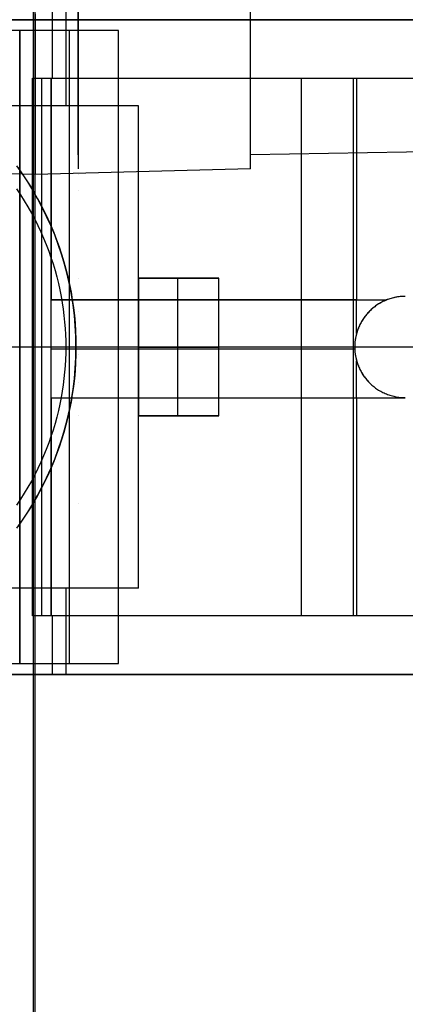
# Model space of a CAD drawing. Header units: millimetres. Extents: x -15 to 7, y 1 to 148.
# Tile 208 of 256: x -0.34 to 1.9, y 57.02 to 62.74. Entities that reach past the tile are written whole.
import ezdxf

# ---------------------------------------------------------------- set-up
doc = ezdxf.new("R2010")
doc.units = ezdxf.units.MM
doc.header["$MEASUREMENT"] = 0
doc.layers.add('Default', color=7, linetype='Continuous', true_color=0x000000)
doc.layers.add('Layer 01', color=7, linetype='Continuous', true_color=0x000000)

msp = doc.modelspace()

# ---------------------------------------------------------------- linework, layer by layer
at = {"layer": 'Default', "color": 7, "true_color": 0xffffff}
for points in [[(1.0003, 61.875), (1.0003, 108.8312)], [(-0.2497, 61.8423), (-0.2497, 97.6608)], [(1.0003, 61.875), (1.0003, 63.0815)], [(4.8503, 62.0219), (1.0003, 61.9547)], [(-0.2497, 61.8423), (-1.4997, 61.875)], [(1.0003, 61.875), (-0.2497, 61.8423)]]:
    msp.add_lwpolyline(points, dxfattribs=at)
at = {"layer": 'Default', "color": 254, "true_color": 0xcad1ee}
for points in [[(-0.2588, 8.6531), (-0.2588, 103.5282)], [(-0.2588, 9.9443), (-0.2588, 102.237)]]:
    msp.add_lwpolyline(points, dxfattribs=at)
at = {"layer": 'Default', "color": 171, "true_color": 0x8080ff}
for points in [[(-0.2497, 5.4828), (-0.2497, 70.4573)], [(-0.2497, 5.57), (-0.2497, 70.2391)]]:
    msp.add_lwpolyline(points, dxfattribs=at)
at = {"layer": 'Default', "color": 7, "true_color": 0xffffff, "extrusion": (1, -4.16797e-17, 4.62617e-19)}
msp.add_lwpolyline([(67.3419, -86.4635), (67.2223, -86.4648), (67.1017, -86.4689), (66.9802, -86.4757), (66.8578, -86.4853), (66.7346, -86.4979), (66.6108, -86.5133), (66.4864, -86.5319), (66.3616, -86.5535), (66.2363, -86.5782), (66.1109, -86.6061), (65.9852, -86.6371), (65.8595, -86.6715), (65.7339, -86.7091), (65.6085, -86.75), (65.4835, -86.7942), (65.3589, -86.8418), (65.2348, -86.8927), (65.1115, -86.9469), (64.989, -87.0045), (64.8675, -87.0654), (64.7471, -87.1296), (64.628, -87.197), (64.5102, -87.2677), (64.3939, -87.3417), (64.2793, -87.4187), (64.1664, -87.4989), (64.0553, -87.5821), (63.9463, -87.6684), (63.8394, -87.7575), (63.7347, -87.8494), (63.6324, -87.9441), (63.5325, -88.0414), (63.4352, -88.1413), (63.3405, -88.2436), (63.2486, -88.3483), (63.1595, -88.4552), (63.0733, -88.5642), (62.9901, -88.6752), (62.9099, -88.7881), (62.8328, -88.9028), (62.7589, -89.0191), (62.6882, -89.1369), (62.6207, -89.256), (62.5565, -89.3764), (62.4956, -89.4979), (62.438, -89.6204), (62.3838, -89.7437), (62.3329, -89.8677), (62.2853, -89.9923), (62.2411, -90.1174), (62.2002, -90.2428), (62.1626, -90.3684), (62.1283, -90.4941), (62.0972, -90.6197), (62.0693, -90.7452), (62.0446, -90.8705), (62.023, -90.9953), (62.0045, -91.1197), (61.989, -91.2435), (61.9764, -91.3667), (61.9668, -91.489), (61.96, -91.6106), (61.956, -91.7311), (61.9547, -91.8507), (61.956, -91.9703), (61.96, -92.0909), (61.9668, -92.2124), (61.9764, -92.3348), (61.989, -92.4579), (62.0045, -92.5817), (62.023, -92.7061), (62.0446, -92.831), (62.0693, -92.9562), (62.0972, -93.0817), (62.1283, -93.2074), (62.1626, -93.3331), (62.2002, -93.4587), (62.2411, -93.584), (62.2853, -93.7091), (62.3329, -93.8337), (62.3838, -93.9578), (62.438, -94.0811), (62.4956, -94.2035), (62.5565, -94.325), (62.6207, -94.4454), (62.6882, -94.5646), (62.7589, -94.6824), (62.8328, -94.7987), (62.9099, -94.9133), (62.9901, -95.0262), (63.0733, -95.1372), (63.1595, -95.2463), (63.2486, -95.3532), (63.3405, -95.4578), (63.4352, -95.5602), (63.5325, -95.6601), (63.6324, -95.7574), (63.7347, -95.852), (63.8394, -95.944), (63.9463, -96.0331), (64.0553, -96.1193), (64.1664, -96.2025), (64.2793, -96.2827), (64.3939, -96.3598), (64.5102, -96.4337), (64.628, -96.5044), (64.7471, -96.5719), (64.8675, -96.6361), (64.989, -96.697), (65.1115, -96.7545), (65.2348, -96.8088), (65.3589, -96.8597), (65.4835, -96.9072), (65.6085, -96.9515), (65.7339, -96.9924), (65.8595, -97.03), (65.9852, -97.0643), (66.1109, -97.0954), (66.2363, -97.1233), (66.3616, -97.148), (66.4864, -97.1696), (66.6108, -97.1881), (66.7346, -97.2036), (66.8578, -97.2161), (66.9802, -97.2258), (67.1017, -97.2326), (67.2223, -97.2366), (67.3419, -97.2379)], dxfattribs=at)
at = {"layer": 'Default', "color": 7, "true_color": 0xffffff, "extrusion": (1, 0, 0)}
for points in [[(64.874, -86.3839), (64.8074, -86.3846), (64.7402, -86.3869), (64.6726, -86.3906), (64.6044, -86.396), (64.5359, -86.403), (64.4669, -86.4116), (64.3977, -86.4219), (64.3281, -86.4339), (64.2584, -86.4477), (64.1885, -86.4632), (64.1186, -86.4805), (64.0486, -86.4996), (63.9787, -86.5206), (63.9089, -86.5433), (63.8393, -86.568), (63.7699, -86.5944), (63.7008, -86.6228), (63.6322, -86.6529), (63.564, -86.685), (63.4964, -86.7189), (63.4294, -86.7546), (63.363, -86.7922), (63.2975, -86.8315), (63.2327, -86.8727), (63.1689, -86.9156), (63.1061, -86.9602), (63.0443, -87.0065), (62.9836, -87.0545), (62.9241, -87.1041), (62.8658, -87.1553), (62.8089, -87.208), (62.7533, -87.2621), (62.6991, -87.3177), (62.6464, -87.3747), (62.5952, -87.4329), (62.5456, -87.4925), (62.4976, -87.5531), (62.4513, -87.6149), (62.4067, -87.6778), (62.3638, -87.7416), (62.3227, -87.8063), (62.2833, -87.8719), (62.2457, -87.9382), (62.21, -88.0052), (62.1761, -88.0729), (62.1441, -88.1411), (62.1139, -88.2097), (62.0856, -88.2788), (62.0591, -88.3481), (62.0345, -88.4178), (62.0117, -88.4876), (61.9908, -88.5575), (61.9717, -88.6275), (61.9544, -88.6974), (61.9388, -88.7673), (61.9251, -88.837), (61.9131, -88.9065), (61.9028, -88.9758), (61.8941, -89.0447), (61.8871, -89.1133), (61.8818, -89.1814), (61.878, -89.2491), (61.8758, -89.3163), (61.875, -89.3829)], [(61.8423, -89.3501), (61.8423, -100.9118)], [(61.875, -98.4118), (61.875, -89.3829)]]:
    msp.add_lwpolyline(points, dxfattribs=at)
at = {"layer": 'Default', "color": 7, "true_color": 0xffffff, "extrusion": (0.999315, 0.026168, -0.026168)}
msp.add_lwpolyline([(61.8276, -89.2837), (61.8284, -89.2171), (61.8306, -89.15), (61.8344, -89.0823), (61.8398, -89.0142), (61.8467, -88.9456), (61.8554, -88.8767), (61.8657, -88.8075), (61.8777, -88.7379), (61.8914, -88.6682), (61.907, -88.5983), (61.9243, -88.5284), (61.9434, -88.4584), (61.9643, -88.3885), (61.9871, -88.3187), (62.0117, -88.2491), (62.0381, -88.1797), (62.0665, -88.1107), (62.0966, -88.042), (62.1287, -87.9738), (62.1626, -87.9062), (62.1983, -87.8392), (62.2358, -87.7728), (62.2752, -87.7073), (62.3163, -87.6425), (62.3592, -87.5787), (62.4038, -87.5159), (62.4502, -87.454), (62.4981, -87.3933), (62.5477, -87.3338), (62.5989, -87.2756), (62.6515, -87.2186), (62.7057, -87.163), (62.7613, -87.1088), (62.8182, -87.0561), (62.8765, -87.0049), (62.936, -86.9553), (62.9966, -86.9073), (63.0584, -86.8609), (63.1212, -86.8163), (63.185, -86.7733), (63.2497, -86.7322), (63.3153, -86.6928), (63.3816, -86.6552), (63.4486, -86.6194), (63.5162, -86.5855), (63.5843, -86.5535), (63.6529, -86.5232), (63.722, -86.4949), (63.7913, -86.4684), (63.8609, -86.4437), (63.9307, -86.4209), (64.0006, -86.3999), (64.0705, -86.3808), (64.1404, -86.3635), (64.2103, -86.3479), (64.28, -86.3341), (64.3495, -86.322), (64.4187, -86.3117), (64.4876, -86.303), (64.5561, -86.296), (64.6243, -86.2906), (64.6919, -86.2868), (64.759, -86.2845), (64.8256, -86.2837)], dxfattribs=at)
at = {"layer": 'Default', "color": 7, "true_color": 0xffffff, "extrusion": (0.026159, 0.999658, -0.000684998)}
msp.add_lwpolyline([(6.9691, -100.7359), (1.8673, -100.8694)], dxfattribs=at)
at = {"layer": 'Default', "color": 7, "true_color": 0xffffff, "extrusion": (-0.026159, 0.999658, -0.000684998)}
msp.add_lwpolyline([(-1.3682, -100.8694), (-6.4699, -100.7359)], dxfattribs=at)
at = {"layer": 'Default', "color": 7, "true_color": 0xffffff, "extrusion": (-0.026159, 0.999658, 0.000684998)}
msp.add_lwpolyline([(-6.4699, -98.5549), (-2.6186, -98.4541)], dxfattribs=at)
at = {"layer": 'Default', "color": 7, "true_color": 0xffffff, "extrusion": (-0.026159, 0.000684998, 0.999658)}
msp.add_lwpolyline([(-61.8146, -4.2059), (-61.8146, -5.4567)], dxfattribs=at)
at = {"layer": 'Default', "color": 7, "true_color": 0xffffff, "extrusion": (0.026159, 0.000684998, 0.999658)}
msp.add_lwpolyline([(61.8276, -4.9578), (61.8276, -3.7069)], dxfattribs=at)
at = {"layer": 'Default', "color": 7, "true_color": 0xffffff}
msp.add_polyline3d([(-0.2497, 62.7732, -87.1781), (-0.2497, 62.7208, -87.2291), (-0.2497, 62.6698, -87.2814), (-0.2497, 62.62, -87.335), (-0.2497, 62.5715, -87.3897), (-0.2497, 62.5243, -87.4457), (-0.2497, 62.4785, -87.5028), (-0.2497, 62.4341, -87.5611), (-0.2497, 62.391, -87.6205), (-0.2496, 62.3494, -87.6811), (-0.2496, 62.3093, -87.7427), (-0.2496, 62.2705, -87.8054), (-0.2496, 62.2333, -87.8691), (-0.2496, 62.1976, -87.9338), (-0.2496, 62.1635, -87.9995), (-0.2496, 62.1309, -88.0662), (-0.2496, 62.0999, -88.1339), (-0.2496, 62.0705, -88.2024), (-0.2496, 62.0438, -88.269), (-0.2496, 62.0187, -88.3365), (-0.2496, 61.9951, -88.4047), (-0.2496, 61.9731, -88.4737), (-0.2496, 61.9528, -88.5434), (-0.2496, 61.934, -88.6138), (-0.2496, 61.917, -88.6849), (-0.2496, 61.9016, -88.7566), (-0.2496, 61.8879, -88.8289), (-0.2497, 61.8759, -88.9019), (-0.2497, 61.8658, -88.9753), (-0.2497, 61.8574, -89.0493), (-0.2497, 61.8508, -89.1239), (-0.2497, 61.8461, -89.1988), (-0.2497, 61.8432, -89.2743), (-0.2497, 61.8423, -89.3501)], dxfattribs=at)
at = {"layer": 'Layer 01'}
for points in [[(-0.0686, 62.7401), (-0.0686, 63.2401)], [(-0.1484, 62.7401), (-0.1484, 63.0799)], [(3.8392, 62.7401), (-4.1566, 62.7401)], [(3.8392, 62.7401), (-4.1566, 62.7401)], [(3.8392, 62.7401), (-3.9765, 62.7401)], [(3.8392, 62.7401), (-3.9765, 62.7401)], [(-3.1984, 62.7401), (2.9016, 62.7401)], [(-3.1984, 62.7401), (2.9016, 62.7401)], [(-0.1484, 62.4002), (-0.1484, 62.7401)], [(-0.0686, 62.2401), (-0.0686, 62.7401)], [(0.2355, 62.6765), (-3.5692, 62.6765)], [(-0.3386, 62.6765), (-3.0832, 62.6765)], [(0.2355, 62.6765), (-0.3386, 62.6765)], [(-0.3386, 62.6765), (-0.3386, 59.0037)], [(-0.3386, 59.0037), (-0.3386, 62.6765)], [(0.2355, 62.6765), (-0.3386, 62.6765)], [(-0.3386, 59.0037), (-0.3386, 62.6765)], [(-0.0516, 62.6765), (-0.0516, 59.0037)], [(0.2355, 59.0037), (0.2355, 62.6765)], [(0.2355, 59.0037), (0.2355, 62.6765)], [(0.2355, 59.0037), (0.2355, 62.6765)], [(-0.2635, 62.4002), (3.3767, 62.4002)], [(-0.2635, 62.4002), (2.9016, 62.4002)], [(-0.2635, 61.751), (-0.2635, 62.4002)], [(-0.2635, 61.751), (-0.2635, 62.4002)], [(-0.2635, 59.2799), (-0.2635, 62.4002)], [(-0.2635, 62.4002), (2.8568, 62.4002)], [(-0.2635, 59.2799), (-0.2635, 62.4002)], [(-0.2635, 62.4002), (2.8568, 62.4002)], [(-0.263, 59.2799), (-0.263, 62.4002)], [(-0.2091, 59.2799), (-0.2091, 62.4002)], [(-0.1555, 59.2799), (-0.1555, 62.4002)], [(-0.155, 59.2799), (-0.155, 62.4002)], [(-0.1546, 61.1134), (-0.1546, 62.4002)], [(-0.1546, 62.4002), (1.6168, 62.4002)], [(1.2967, 59.2799), (1.2967, 62.4002)], [(1.2967, 61.1134), (1.2967, 62.4002)], [(1.5996, 59.2799), (1.5996, 62.4002)], [(1.6168, 62.4002), (2.1844, 62.4002)], [(1.6168, 62.4002), (1.6168, 61.1134)], [(1.6168, 62.4002), (1.6168, 61.1134)], [(0.3516, 62.2401), (-3.6484, 62.2401)], [(0.3516, 62.2401), (-3.6484, 62.2401)], [(0.3516, 62.2401), (-3.6484, 62.2401)], [(0.3516, 59.4401), (0.3516, 62.2401)], [(0.3516, 59.4401), (0.3516, 62.2401)], [(0.3516, 59.4401), (0.3516, 62.2401)], [(-0.3565, 61.891), (-0.3243, 61.8458), (-0.2933, 61.7991), (-0.2635, 61.751)], [(-0.3482, 61.8796), (-0.3241, 61.8455), (-0.3007, 61.8106), (-0.278, 61.7749), (-0.256, 61.7384), (-0.2347, 61.7011), (-0.2142, 61.6631), (-0.1945, 61.6244), (-0.1757, 61.5849), (-0.1577, 61.5448), (-0.1407, 61.5041), (-0.1246, 61.4627), (-0.1095, 61.4208), (-0.0954, 61.3783), (-0.0823, 61.3353), (-0.0703, 61.2919), (-0.0593, 61.248), (-0.0494, 61.2037), (-0.0407, 61.159), (-0.0331, 61.1141), (-0.0266, 61.0688), (-0.0213, 61.0233), (-0.0171, 60.9777), (-0.0142, 60.9319), (-0.0124, 60.886), (-0.0118, 60.8401), (-0.0124, 60.7942), (-0.0142, 60.7483), (-0.0171, 60.7025), (-0.0213, 60.6568), (-0.0266, 60.6114), (-0.0331, 60.5661), (-0.0407, 60.5212), (-0.0494, 60.4765), (-0.0593, 60.4322), (-0.0703, 60.3883), (-0.0823, 60.3448), (-0.0954, 60.3018), (-0.1095, 60.2594), (-0.1246, 60.2174), (-0.1407, 60.1761), (-0.1577, 60.1353), (-0.1757, 60.0952), (-0.1945, 60.0558), (-0.2142, 60.0171), (-0.2347, 59.9791), (-0.256, 59.9418), (-0.278, 59.9053), (-0.3007, 59.8696), (-0.3241, 59.8347), (-0.3482, 59.8006)], [(-0.3482, 61.8796), (-0.3241, 61.8455), (-0.3007, 61.8106), (-0.278, 61.7749), (-0.256, 61.7384), (-0.2347, 61.7011), (-0.2142, 61.6631), (-0.1945, 61.6244), (-0.1757, 61.5849), (-0.1577, 61.5448), (-0.1407, 61.5041), (-0.1246, 61.4627), (-0.1095, 61.4208), (-0.0954, 61.3783), (-0.0823, 61.3353), (-0.0703, 61.2919), (-0.0593, 61.248), (-0.0494, 61.2037), (-0.0407, 61.159), (-0.0331, 61.1141), (-0.0266, 61.0688), (-0.0213, 61.0233), (-0.0171, 60.9777), (-0.0142, 60.9319), (-0.0124, 60.886), (-0.0118, 60.8401), (-0.0124, 60.7942), (-0.0142, 60.7483), (-0.0171, 60.7025), (-0.0213, 60.6568), (-0.0266, 60.6114), (-0.0331, 60.5661), (-0.0407, 60.5212), (-0.0494, 60.4765), (-0.0593, 60.4322), (-0.0703, 60.3883), (-0.0823, 60.3448), (-0.0954, 60.3018), (-0.1095, 60.2594), (-0.1246, 60.2174), (-0.1407, 60.1761), (-0.1577, 60.1353), (-0.1757, 60.0952), (-0.1945, 60.0558), (-0.2142, 60.0171), (-0.2347, 59.9791), (-0.256, 59.9418), (-0.278, 59.9053), (-0.3007, 59.8696), (-0.3241, 59.8347), (-0.3482, 59.8006)], [(-0.3575, 61.7582), (-0.3344, 61.7238), (-0.3123, 61.689), (-0.2911, 61.6537), (-0.2708, 61.618), (-0.2516, 61.5819), (-0.2333, 61.5454), (-0.2161, 61.5087), (-0.1998, 61.4718), (-0.1846, 61.4346), (-0.1703, 61.3972), (-0.157, 61.3597), (-0.1448, 61.3221), (-0.1335, 61.2845), (-0.1232, 61.2468), (-0.1139, 61.2091), (-0.1055, 61.1715), (-0.0981, 61.134), (-0.0917, 61.0965), (-0.0861, 61.0592), (-0.0815, 61.0221), (-0.0777, 60.9852), (-0.0748, 60.9485), (-0.0728, 60.9121), (-0.0716, 60.8759), (-0.0712, 60.8401), (-0.0716, 60.8042), (-0.0728, 60.7681), (-0.0748, 60.7317), (-0.0777, 60.695), (-0.0815, 60.6581), (-0.0861, 60.6209), (-0.0917, 60.5837), (-0.0981, 60.5462), (-0.1055, 60.5087), (-0.1139, 60.4711), (-0.1232, 60.4334), (-0.1335, 60.3957), (-0.1448, 60.3581), (-0.157, 60.3205), (-0.1703, 60.283), (-0.1846, 60.2456), (-0.1998, 60.2084), (-0.2161, 60.1715), (-0.2333, 60.1348), (-0.2516, 60.0983), (-0.2708, 60.0622), (-0.2911, 60.0265), (-0.3123, 59.9912), (-0.3344, 59.9563), (-0.3575, 59.922)], [(-0.2635, 59.9292), (-0.2349, 59.9787), (-0.2077, 60.0296), (-0.182, 60.0817), (-0.1579, 60.135), (-0.1354, 60.1895), (-0.1145, 60.2451), (-0.0955, 60.3016), (-0.0782, 60.359), (-0.0629, 60.4173), (-0.0495, 60.4763), (-0.038, 60.536), (-0.0286, 60.5961), (-0.0213, 60.6568), (-0.016, 60.7177), (-0.0128, 60.7788), (-0.0118, 60.8401), (-0.0128, 60.9014), (-0.016, 60.9625), (-0.0213, 61.0234), (-0.0286, 61.084), (-0.038, 61.1442), (-0.0495, 61.2039), (-0.0629, 61.2629), (-0.0782, 61.3211), (-0.0955, 61.3786), (-0.1145, 61.4351), (-0.1354, 61.4907), (-0.1579, 61.5452), (-0.182, 61.5985), (-0.2077, 61.6506), (-0.2349, 61.7015), (-0.2635, 61.751)], [(0.8172, 61.2401), (0.3516, 61.2401)], [(0.3516, 61.2401), (0.3516, 60.4401)], [(0.3516, 60.4401), (0.3516, 61.2401)], [(0.3516, 61.2401), (0.8172, 61.2401)], [(0.8172, 61.2401), (0.3516, 61.2401)], [(0.5794, 60.4401), (0.5794, 61.2401)], [(0.5794, 60.4401), (0.5794, 61.2401)], [(0.8172, 60.4401), (0.8172, 61.2401)], [(0.8172, 60.4401), (0.8172, 61.2401)], [(0.8172, 60.4401), (0.8172, 61.2401)], [(-0.1549, 60.5458), (-0.1549, 61.1134)], [(-0.1549, 61.1134), (1.6168, 61.1134)], [(1.6168, 61.1134), (-0.1546, 61.1134)], [(1.8998, 61.134), (1.8922, 61.1339), (1.8846, 61.1336), (1.877, 61.1331), (1.8695, 61.1324), (1.8619, 61.1316), (1.8544, 61.1305), (1.847, 61.1292), (1.8396, 61.1278), (1.8323, 61.1261), (1.825, 61.1243), (1.8178, 61.1223), (1.8107, 61.1202), (1.8036, 61.1178), (1.7967, 61.1153), (1.7898, 61.1126), (1.7831, 61.1098), (1.7764, 61.1069), (1.7699, 61.1037), (1.7635, 61.1005), (1.7572, 61.0971), (1.751, 61.0936), (1.745, 61.0899), (1.7391, 61.0861), (1.7333, 61.0823), (1.7276, 61.0783), (1.7221, 61.0742), (1.7167, 61.07), (1.7115, 61.0658), (1.7064, 61.0614), (1.7015, 61.057), (1.6967, 61.0525), (1.692, 61.0479), (1.6874, 61.0433), (1.6829, 61.0384), (1.6785, 61.0335), (1.6742, 61.0284), (1.6699, 61.0232), (1.6657, 61.0178), (1.6616, 61.0123), (1.6576, 61.0066), (1.6538, 61.0008), (1.65, 60.9949), (1.6463, 60.9889), (1.6428, 60.9827), (1.6394, 60.9764), (1.6362, 60.97), (1.6331, 60.9635), (1.6301, 60.9568), (1.6273, 60.9501), (1.6246, 60.9432), (1.6221, 60.9363), (1.6198, 60.9292), (1.6176, 60.9221), (1.6156, 60.9149), (1.6138, 60.9077), (1.6121, 60.9003), (1.6107, 60.8929), (1.6094, 60.8855), (1.6084, 60.878), (1.6075, 60.8704), (1.6068, 60.8629), (1.6063, 60.8553), (1.606, 60.8477), (1.6059, 60.8401), (1.606, 60.8325), (1.6063, 60.8249), (1.6068, 60.8173), (1.6075, 60.8097), (1.6084, 60.8022), (1.6094, 60.7947), (1.6107, 60.7873), (1.6121, 60.7799), (1.6138, 60.7725), (1.6156, 60.7653), (1.6176, 60.7581), (1.6198, 60.7509), (1.6221, 60.7439), (1.6246, 60.737), (1.6273, 60.7301), (1.6301, 60.7234), (1.6331, 60.7167), (1.6362, 60.7102), (1.6394, 60.7038), (1.6428, 60.6975), (1.6463, 60.6913), (1.65, 60.6853), (1.6538, 60.6793), (1.6576, 60.6736), (1.6616, 60.6679), (1.6657, 60.6624), (1.6699, 60.657), (1.6742, 60.6518), (1.6785, 60.6467), (1.6829, 60.6417), (1.6874, 60.6369), (1.692, 60.6323), (1.6967, 60.6277), (1.7015, 60.6232), (1.7064, 60.6188), (1.7115, 60.6144), (1.7167, 60.6102), (1.7221, 60.606), (1.7276, 60.6019), (1.7333, 60.5979), (1.7391, 60.594), (1.745, 60.5903), (1.751, 60.5866), (1.7572, 60.5831), (1.7635, 60.5797), (1.7699, 60.5765), (1.7764, 60.5733), (1.7831, 60.5704), (1.7898, 60.5675), (1.7967, 60.5649), (1.8036, 60.5624), (1.8107, 60.56), (1.8178, 60.5579), (1.825, 60.5559), (1.8323, 60.5541), (1.8396, 60.5524), (1.847, 60.551), (1.8544, 60.5497), (1.8619, 60.5486), (1.8695, 60.5478), (1.877, 60.5471), (1.8846, 60.5466), (1.8922, 60.5463), (1.8998, 60.5462)], [(1.6168, 61.1134), (1.7916, 61.1134)], [(1.7916, 61.1134), (1.7843, 61.1104), (1.7771, 61.1072), (1.7701, 61.1038), (1.7631, 61.1003), (1.7564, 61.0966), (1.7497, 61.0928), (1.7432, 61.0888), (1.7369, 61.0847), (1.7307, 61.0805), (1.7247, 61.0761), (1.7188, 61.0717), (1.7131, 61.0671), (1.7076, 61.0624), (1.7022, 61.0577), (1.697, 61.0528), (1.692, 61.0479), (1.6859, 61.0417), (1.68, 61.0351), (1.6741, 61.0284), (1.6685, 61.0214), (1.6629, 61.0141), (1.6576, 61.0066), (1.6524, 60.9988), (1.6475, 60.9908), (1.6428, 60.9826), (1.6383, 60.9742), (1.634, 60.9655), (1.63, 60.9567), (1.6263, 60.9476), (1.6228, 60.9384), (1.6197, 60.9291), (1.6168, 60.9195)], [(1.6168, 60.9195), (1.6168, 61.1134)], [(1.8998, 61.134), (1.8928, 61.1339), (1.8858, 61.1337), (1.8788, 61.1333), (1.8718, 61.1327), (1.8649, 61.1319), (1.858, 61.131), (1.8511, 61.1299), (1.8442, 61.1287), (1.8375, 61.1273), (1.8307, 61.1258), (1.824, 61.1241), (1.8174, 61.1222), (1.8108, 61.1202), (1.8043, 61.1181), (1.7979, 61.1158), (1.7916, 61.1134)], [(1.6168, 60.9195), (1.6143, 60.9099), (1.6121, 60.9002), (1.6102, 60.8903), (1.6087, 60.8804), (1.6075, 60.8704), (1.6066, 60.8603), (1.6061, 60.8502), (1.6059, 60.8401), (1.6061, 60.83), (1.6066, 60.8199), (1.6075, 60.8098), (1.6087, 60.7998), (1.6102, 60.7899), (1.6121, 60.78), (1.6143, 60.7703), (1.6168, 60.7607)], [(0.2355, 60.8401), (-3.5692, 60.8401)], [(-0.0712, 60.8401), (-0.5862, 60.8401)], [(0.3516, 60.8401), (-0.5862, 60.8401)], [(0.2355, 60.8401), (-0.3386, 60.8401)], [(1.6059, 60.8401), (-0.2635, 60.8401)], [(-0.1549, 60.8296), (1.6061, 60.8296)], [(1.9688, 60.8401), (-0.0118, 60.8401)], [(3.8392, 60.8401), (0.3516, 60.8401)], [(0.8172, 60.8401), (0.3516, 60.8401)], [(0.3516, 60.8401), (0.8172, 60.8401)], [(1.6168, 60.5458), (1.6168, 60.7607)], [(1.6168, 60.7607), (1.6197, 60.7511), (1.6228, 60.7418), (1.6263, 60.7325), (1.63, 60.7235), (1.634, 60.7147), (1.6383, 60.706), (1.6428, 60.6976), (1.6475, 60.6894), (1.6524, 60.6814), (1.6576, 60.6736), (1.6629, 60.6661), (1.6685, 60.6588), (1.6741, 60.6518), (1.68, 60.645), (1.6859, 60.6385), (1.692, 60.6323), (1.6967, 60.6277), (1.7015, 60.6232), (1.7064, 60.6188), (1.7115, 60.6144), (1.7167, 60.6102), (1.7221, 60.606), (1.7276, 60.6019), (1.7333, 60.5979), (1.7391, 60.594), (1.745, 60.5903), (1.751, 60.5866), (1.7572, 60.5831), (1.7635, 60.5797), (1.7699, 60.5764), (1.7764, 60.5733), (1.7831, 60.5703), (1.7898, 60.5675), (1.7967, 60.5648), (1.8036, 60.5623), (1.8107, 60.56), (1.8178, 60.5578), (1.825, 60.5558), (1.8323, 60.554), (1.8396, 60.5523), (1.847, 60.5509), (1.8544, 60.5496), (1.8619, 60.5485), (1.8695, 60.5476), (1.877, 60.5469), (1.8846, 60.5464), (1.8922, 60.5461), (1.8998, 60.546)], [(-0.1549, 60.5458), (1.6168, 60.5458)], [(-0.1546, 59.2799), (-0.1546, 60.5458)], [(-0.1546, 60.5458), (1.6168, 60.5458)], [(1.2967, 59.2799), (1.2967, 60.5458)], [(1.6168, 60.5458), (1.8998, 60.546)], [(1.6168, 60.5458), (1.6168, 59.2799)], [(1.6168, 60.5458), (1.6168, 59.2799)], [(0.8172, 60.4401), (0.3516, 60.4401)], [(0.3516, 60.4401), (0.8172, 60.4401)], [(0.8172, 60.4401), (0.3516, 60.4401)], [(-0.2635, 59.9292), (-0.2933, 59.8811), (-0.3243, 59.8344), (-0.3565, 59.7891)], [(-0.2635, 59.2799), (-0.2635, 59.9292)], [(-0.2635, 59.2799), (-0.2635, 59.9292)], [(0.3516, 59.4401), (-3.6484, 59.4401)], [(0.3516, 59.4401), (-3.6484, 59.4401)], [(0.3516, 59.4401), (-3.6484, 59.4401)], [(-0.0686, 58.9401), (-0.0686, 59.4401)], [(2.9016, 59.2799), (-0.2635, 59.2799)], [(3.3767, 59.2799), (-0.2635, 59.2799)], [(2.8568, 59.2799), (-0.2635, 59.2799)], [(2.8568, 59.2799), (-0.2635, 59.2799)], [(1.6168, 59.2799), (-0.1546, 59.2799)], [(-0.1484, 58.9401), (-0.1484, 59.2799)], [(2.1844, 59.2799), (1.6168, 59.2799)], [(-3.5692, 59.0037), (0.2355, 59.0037)], [(-3.0832, 59.0037), (-0.3386, 59.0037)], [(-0.3386, 59.0037), (0.2355, 59.0037)], [(-0.3386, 59.0037), (0.2355, 59.0037)], [(3.8392, 58.9401), (-4.1566, 58.9401)], [(3.8392, 58.9401), (-3.9765, 58.9401)], [(-3.1984, 58.9401), (2.9016, 58.9401)]]:
    msp.add_lwpolyline(points, dxfattribs=at)
at = {"layer": 'Layer 01', "extrusion": (1, 0, 0)}
for points in [[(62.7401, -21.838), (62.7401, -8.9756)], [(62.7401, -21.838), (62.7401, -8.9756)], [(62.6765, -17.7456), (62.6765, -11.9836)], [(62.6765, -18.0229), (62.6765, -11.9836)], [(62.4002, -8.9756), (62.4002, -9.3428)], [(62.4002, -7.8343), (62.4002, -12.457)], [(62.4002, -8.9756), (62.4002, -9.3428)], [(62.4002, -7.8343), (62.4002, -8.1363)], [(62.2401, -21.838), (62.2401, -29.3159)], [(61.751, -9.3428), (61.751, -8.9756)], [(61.2401, -27.2933), (61.2401, -29.0159)], [(61.2401, -29.0159), (61.2401, -27.2933)], [(61.2401, -27.2933), (61.2401, -29.0159)], [(61.1134, -8.1363), (61.1134, -7.8343)], [(61.0479, -8.1363), (61.0479, -12.457)], [(60.8401, -8.761), (60.8401, -12.457)], [(60.8401, -18.0229), (60.8401, -11.9836)], [(60.8401, -21.838), (60.8401, -27.2933)], [(60.8401, -29.0159), (60.8401, -29.3159)], [(60.8401, -27.2933), (60.8401, -29.0159)], [(60.7993, -17.7456), (60.7993, -11.9836)], [(60.6323, -8.1363), (60.6323, -12.457)], [(60.5458, -7.8343), (60.5458, -8.1363)], [(60.4401, -27.2933), (60.4401, -29.0159)], [(60.4401, -29.0159), (60.4401, -27.2933)], [(60.4401, -27.2933), (60.4401, -29.0159)], [(59.9292, -8.9756), (59.9292, -9.3428)], [(59.4401, -21.838), (59.4401, -29.3159)], [(59.2799, -8.9756), (59.2799, -9.3428)], [(59.2799, -7.8343), (59.2799, -12.457)], [(59.2799, -8.9756), (59.2799, -9.3428)], [(59.2799, -8.1363), (59.2799, -7.8343)], [(59.0037, -11.9836), (59.0037, -17.7456)], [(59.0037, -18.0229), (59.0037, -11.9836)], [(58.9401, -21.838), (58.9401, -8.9756)]]:
    msp.add_lwpolyline(points, dxfattribs=at)
at = {"layer": 'Layer 01', "extrusion": (0, 1, 0)}
for points in [[(0.263, -8.761), (0.2635, -12.457)], [(0.263, -8.761), (0.1555, -8.6539)], [(0.1555, -8.6539), (0.1546, -7.8343)], [(0.1549, -8.1363), (0.1546, -7.8343)], [(0.1546, -7.8343), (0.1549, -8.1363)], [(0.1555, -8.6539), (0.2626, -8.761)], [(0.1546, -7.8343), (0.1555, -8.6539)], [(0.263, -8.761), (0.2635, -12.457)], [(0.1555, -8.6539), (0.263, -8.761)], [(0.1546, -7.8343), (0.1555, -8.6539)]]:
    msp.add_lwpolyline(points, dxfattribs=at)

doc.saveas('drawing.dxf')
